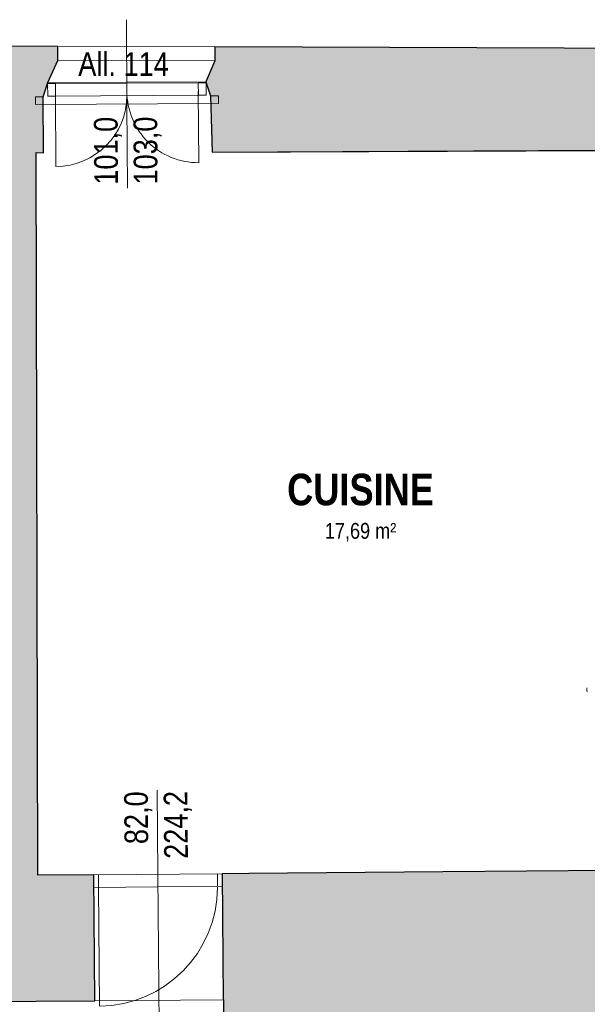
# Model space of a CAD drawing. Extents: x -6068 to 35118, y -17738 to 67348.
# Tile 151 of 243: x 1949 to 2312, y -617 to 13. Entities that reach past the tile are written whole.
import ezdxf
from ezdxf.enums import TextEntityAlignment as Align

# ---------------------------------------------------------------- set-up
doc = ezdxf.new("R2010")
doc.units = 0
doc.header["$LTSCALE"] = 15
doc.linetypes.add('Continua', pattern=[0])
doc.linetypes.add('Cui_CONTINU', pattern=[0])
doc.layers.get('0').update_dxf_attribs({"linetype": 'CONTINUOUS'})
for name, color, linetype, lineweight, true_color in [('Baie Architectural - Seuil - NIVEAUX - Style par défaut', 7, 'Continua', 0, 0x000000), ('Bloc 3D - Dessin - NIVEAUX - Style par défaut', 7, 'Continua', 0, 0x000000), ('Enveloppe - NIVEAUX - Style par défaut', 7, 'Continua', 0, 0x000000), ('Fenêtre - Cadre - NIVEAUX - Style par défaut', 7, 'Continua', 0, 0x000000), ('Fenêtre - Mesures - NIVEAUX - Style par défaut', 7, 'Continua', 0, 0x000000), ('Fenêtre - Ouvertures - NIVEAUX - Style par défaut', 7, 'Continua', 0, 0x000000), ('Pièce - Notes - NIVEAUX - Style par défaut', 7, 'Continua', 0, 0x000000), ('Porte - Cadre - NIVEAUX - Style par défaut', 7, 'Continua', 0, 0x000000), ('Porte - Mesures - NIVEAUX - Style par défaut', 7, 'Continua', 0, 0x000000), ('Porte - Ouvertures - NIVEAUX - Style par défaut', 7, 'Continua', 0, 0x000000), ('Porte - Seuil - NIVEAUX - Style par défaut', 7, 'Continua', 0, 0x000000)]:
    doc.layers.add(name, color=color, linetype=linetype, lineweight=lineweight, true_color=true_color)
doc.layers.add('EDL_RDJ murs & cloisons', color=5, linetype='CONTINUOUS')
doc.layers.add('PIS-fond de plan', color=7, linetype='Cui_CONTINU')
doc.styles.add('Arial Narrow', font='ARIALN.TTF')
doc.styles.add('Arial Narrow Bold', font='ARIALNB.TTF')
doc.styles.add('MtXpl_Arial_Narrow', font='ARIALN.TTF')

# ---------------------------------------------------------------- blocks, each defined once
blk = doc.blocks.new('EDL_RDJ plan_2025 10 17')
at = {"layer": 'EDL_RDJ murs & cloisons', "linetype": 'Continuous', "ltscale": 0.08}
h = blk.add_hatch(color=9, dxfattribs=at)
h.dxf.hatch_style = 1
h.paths.add_polyline_path([(1988.14, -4.4), (1937.19, -4.23), (1937.16, -13.23), (1936.7, -20.6), (1936.71, -28.6), (1938.16, -65.6), (1948.21, -65.58), (1949.38, -540.48), (1705.89, -544.34), (1705.19, -374.7), (1671.73, -374.45), (1671.6, -391.45), (1687.75, -391.57), (1688.36, -537.96), (1656.74, -537.98), (1656.78, -616.98), (1824.38, -616.39), (2011.85, -615.3), (2011.16, -534.6), (1975.37, -534.9), (1974.23, -72.29), (1979.03, -72.59), (1978.84, -36.59), (1981.8, -27.57), (1988.11, -13.4), (1988.14, -4.4)])
h = blk.add_hatch(color=9, dxfattribs=at)
h.dxf.hatch_style = 1
h.paths.add_polyline_path([(2088.55, -4.74), (2088.55, -13.74), (2082.79, -27.05), (2085.83, -36.04), (2086.9, -72.04), (2337.43, -71.01), (2338.14, -245.34), (2391.99, -250.46), (2414.5, -254), (2423.5, -254.01), (2423.58, -136.69), (2423.66, -5.88)])
h = blk.add_hatch(color=9, dxfattribs=at)
h.dxf.hatch_style = 1
h.paths.add_polyline_path([(2386.51, -351.43), (2386.5, -352.88), (2361.96, -353.57), (2337.42, -354.25), (2339.41, -443.03), (2341.4, -531.81), (2234.33, -532.71), (2110.22, -533.76), (2093.16, -533.91), (2093.84, -614.6), (2094.14, -614.6), (2094.02, -634.45), (2162.02, -634.88), (2162.07, -627.33), (2337.7, -626.45), (2337.57, -642.69), (2343.57, -642.74), (2343.7, -626.42), (2354.34, -626.37), (2354.33, -627.18), (2363.33, -627.24), (2363.34, -626.32), (2422.14, -626.03), (2422.79, -498.99), (2423.43, -366.54), (2414.43, -366.54), (2395.48, -356.48), (2391.51, -351.46), (2386.51, -351.43)])
at = {"color": 161, "linetype": 'Continua', "lineweight": 13, "ltscale": 0.1, "true_color": 0x7599ff}
for p, q in [((1978.84, -36.59), (1981.8, -27.57)), ((1981.8, -27.57), (2082.79, -27.05)), ((2082.79, -27.05), (2085.83, -36.04)), ((1973.84, -36.61), (1978.84, -36.59)), ((1973.87, -41.61), (1973.84, -36.61)), ((2085.83, -36.04), (2090.83, -36.01)), ((2090.83, -36.01), (2090.86, -41.01)), ((2090.86, -41.01), (1973.87, -41.61))]:
    blk.add_line(p, q, dxfattribs=at)
at = {"layer": 'Baie Architectural - Seuil - NIVEAUX - Style par défaut', "color": 103, "linetype": 'Continua', "lineweight": 5, "ltscale": 0.1, "true_color": 0x49c386}
for p, q in [((2088.55, -4.74), (1988.14, -4.4)), ((1988.11, -13.4), (2088.52, -13.74))]:
    blk.add_line(p, q, dxfattribs=at)
at = {"layer": 'Bloc 3D - Dessin - NIVEAUX - Style par défaut', "color": 32, "linetype": 'Continua', "lineweight": 0, "ltscale": 0.1, "true_color": 0xd1591a}
for p, q in [((2326.41, -415.69), (2326.38, -416.13)), ((2326.48, -415.33), (2326.41, -415.69)), ((2326.58, -415), (2326.48, -415.33)), ((2326.66, -414.84), (2326.58, -415)), ((2326.42, -416.57), (2326.38, -416.13)), ((2326.49, -416.92), (2326.42, -416.57)), ((2326.6, -417.25), (2326.49, -416.92)), ((2326.69, -417.41), (2326.6, -417.25))]:
    blk.add_line(p, q, dxfattribs=at)
at = {"layer": 'EDL_RDJ murs & cloisons', "linetype": 'Continuous', "ltscale": 0.08}
for points in [[(1824.38, -616.39), (2011.85, -615.3), (2011.16, -534.6), (1975.37, -534.9), (1974.23, -72.29), (1979.03, -72.59), (1978.84, -36.59), (1981.8, -27.57), (1988.11, -13.4), (1988.14, -4.4), (1988.14, -4.4), (1937.19, -4.23)], [(2088.55, -4.74), (2088.55, -13.74), (2082.79, -27.05), (2085.83, -36.04), (2086.9, -72.04), (2337.43, -71.01), (2338.14, -245.34), (2391.99, -250.46), (2414.5, -254), (2423.5, -254.01), (2423.58, -136.69), (2423.66, -5.88), (2088.55, -4.74)], [(2422.14, -626.03), (2422.79, -498.99), (2423.43, -366.54), (2414.43, -366.54), (2395.48, -356.48), (2391.51, -351.46), (2386.51, -351.43), (2386.51, -351.43), (2386.5, -352.88), (2361.96, -353.57), (2337.42, -354.25), (2339.41, -443.03), (2341.4, -531.81), (2234.33, -532.71), (2110.22, -533.76), (2093.16, -533.91), (2093.84, -614.6), (2094.14, -614.6), (2094.02, -634.45)]]:
    blk.add_lwpolyline(points, dxfattribs=at)
at = {"layer": 'Enveloppe - NIVEAUX - Style par défaut', "color": 18, "linetype": 'Continua', "lineweight": 20, "ltscale": 0.1, "true_color": 0x000000}
for p, q in [((1988.14, -4.4), (1937.19, -4.23)), ((1988.11, -13.4), (1988.14, -4.4)), ((2088.55, -4.74), (2088.52, -13.74)), ((2433.52, -5.91), (2088.55, -4.74)), ((1978.84, -36.59), (1981.8, -27.57)), ((2082.79, -27.05), (2085.83, -36.04)), ((1974.23, -72.29), (1979.03, -72.59)), ((1975.37, -534.9), (1974.23, -72.29)), ((2086.9, -72.04), (2337.43, -70.75)), ((2011.16, -534.6), (1975.37, -534.9)), ((2011.85, -615.3), (2011.16, -534.6)), ((2127.27, -533.62), (2093.16, -533.91)), ((2093.16, -533.91), (2093.84, -614.6)), ((2341.4, -531.81), (2127.27, -533.62)), ((1962.96, -615.71), (2011.85, -615.3)), ((2093.84, -614.6), (2094.14, -614.6)), ((2094.14, -614.6), (2094.02, -634.46))]:
    blk.add_line(p, q, dxfattribs=at)
at = {"layer": 'Fenêtre - Cadre - NIVEAUX - Style par défaut', "color": 161, "linetype": 'Continua', "lineweight": 13, "ltscale": 0.1, "true_color": 0x7599ff}
for p, q in [((1981.63, -28.17), (2082.96, -27.65)), ((1981.63, -28.17), (1986.63, -28.15)), ((1981.67, -36.17), (1981.63, -28.17)), ((1981.67, -36.17), (1981.63, -28.17)), ((1986.63, -28.15), (1986.67, -36.15)), ((2077.96, -27.68), (2082.96, -27.65)), ((2078, -35.68), (2077.96, -27.68)), ((2082.96, -27.65), (2083, -35.65)), ((2082.96, -27.65), (2083, -35.65)), ((2083, -35.65), (1981.67, -36.17)), ((1986.67, -36.15), (1981.67, -36.17)), ((2083, -35.65), (2078, -35.68))]:
    blk.add_line(p, q, dxfattribs=at)
at = {"layer": 'Fenêtre - Mesures - NIVEAUX - Style par défaut', "color": 161, "linetype": 'Continua', "lineweight": 13, "ltscale": 0.1, "true_color": 0x7599ff}
for q in [(2032.09, 12.69), (2032.64, -95.23)]:
    blk.add_line((2032.36, -41.31), q, dxfattribs=at)
at = {"layer": 'Fenêtre - Ouvertures - NIVEAUX - Style par défaut', "color": 161, "linetype": 'Continua', "lineweight": 13, "ltscale": 0.1, "true_color": 0x7599ff}
for p, q in [((1986.67, -36.15), (1986.63, -28.15)), ((2032.34, -35.91), (2032.3, -27.91)), ((2032.34, -35.91), (2032.3, -27.91)), ((2078, -35.68), (2077.96, -27.68)), ((1986.67, -35.65), (1986.9, -81.31)), ((2077.99, -33.18), (2078.22, -78.84))]:
    blk.add_line(p, q, dxfattribs=at)
at = {"layer": 'Fenêtre - Ouvertures - NIVEAUX - Style par défaut', "color": 161, "linetype": 'Continua', "lineweight": 5, "ltscale": 0.1, "true_color": 0x7599ff}
for centre, start, end in [((1986.67, -35.65), 270.29424, 0), ((2077.99, -33.18), 179.99999, 270.29424)]:
    blk.add_arc(centre, 45.67, start, end, dxfattribs=at)
at = {"layer": 'Porte - Cadre - NIVEAUX - Style par défaut', "color": 103, "linetype": 'Continua', "lineweight": 5, "ltscale": 0.1, "true_color": 0x49c386}
for p, q in [((2093.16, -533.91), (2011.16, -534.6)), ((2011.16, -534.6), (2011.23, -542.6)), ((2093.23, -541.91), (2093.16, -533.91)), ((2011.23, -542.6), (2093.23, -541.91))]:
    blk.add_line(p, q, dxfattribs=at)
at = {"layer": 'Porte - Mesures - NIVEAUX - Style par défaut', "color": 103, "linetype": 'Continua', "lineweight": 13, "ltscale": 0.1, "true_color": 0x49c386}
for q in [(2051.71, -480.33), (2053.18, -654.95)]:
    blk.add_line((2052.16, -534.25), q, dxfattribs=at)
at = {"layer": 'Porte - Ouvertures - NIVEAUX - Style par défaut', "color": 103, "linetype": 'Continua', "lineweight": 13, "ltscale": 0.1, "true_color": 0x49c386}
for p, q in [((2014.23, -542.57), (2014.16, -534.57)), ((2090.23, -541.93), (2090.16, -533.93)), ((2014.23, -542.57), (2014.87, -618.57))]:
    blk.add_line(p, q, dxfattribs=at)
at = {"layer": 'Porte - Ouvertures - NIVEAUX - Style par défaut', "color": 103, "linetype": 'Continua', "lineweight": 5, "ltscale": 0.1, "true_color": 0x49c386}
blk.add_arc((2014.23, -542.57), 76, 270.4838, 0, dxfattribs=at)
at = {"layer": 'Porte - Seuil - NIVEAUX - Style par défaut', "color": 103, "linetype": 'Continua', "lineweight": 5, "ltscale": 0.1, "true_color": 0x49c386}
for p, q in [((2093.16, -533.91), (2011.16, -534.6)), ((2011.85, -615.3), (2093.84, -614.6))]:
    blk.add_line(p, q, dxfattribs=at)
at = {"layer": 'Fenêtre - Mesures - NIVEAUX - Style par défaut', "color": 161, "linetype": 'Continuous', "true_color": 0x7599ff, "style": 'MtXpl_Arial_Narrow'}
blk.add_text('All. 114', height=15.153, dxfattribs=at).set_placement((2001.21, -23.26))
for s, p in [('101,0', (2026.59, -92.87)), ('103,0', (2051.89, -92.74))]:
    blk.add_text(s, height=15.153, rotation=90.29436, dxfattribs=at).set_placement(p)
at = {"layer": 'Pièce - Notes - NIVEAUX - Style par défaut', "color": 18, "true_color": 0x000000, "style": 'Arial Narrow Bold'}
blk.add_text('CUISINE', height=20.205, dxfattribs=at).set_placement((2181.72, -298.09), align=Align.CENTER)
at = {"layer": 'Pièce - Notes - NIVEAUX - Style par défaut', "color": 8, "true_color": 0x808080, "style": 'Arial Narrow'}
blk.add_text('17,69 m²', height=10.103, dxfattribs=at).set_placement((2181.72, -309.4), align=Align.TOP_CENTER)
at = {"layer": 'Porte - Mesures - NIVEAUX - Style par défaut', "color": 103, "linetype": 'Continuous', "true_color": 0x49c386, "style": 'MtXpl_Arial_Narrow'}
for s, p in [('82,0', (2045.96, -514.88)), ('224,2', (2071.34, -524.3))]:
    blk.add_text(s, height=15.153, rotation=90.48381, dxfattribs=at).set_placement(p)

msp = doc.modelspace()

# ---------------------------------------------------------------- block references
at = {"layer": 'PIS-fond de plan'}
msp.add_blockref('EDL_RDJ plan_2025 10 17', (-14.33, 0), dxfattribs=at)

doc.saveas('drawing.dxf')
